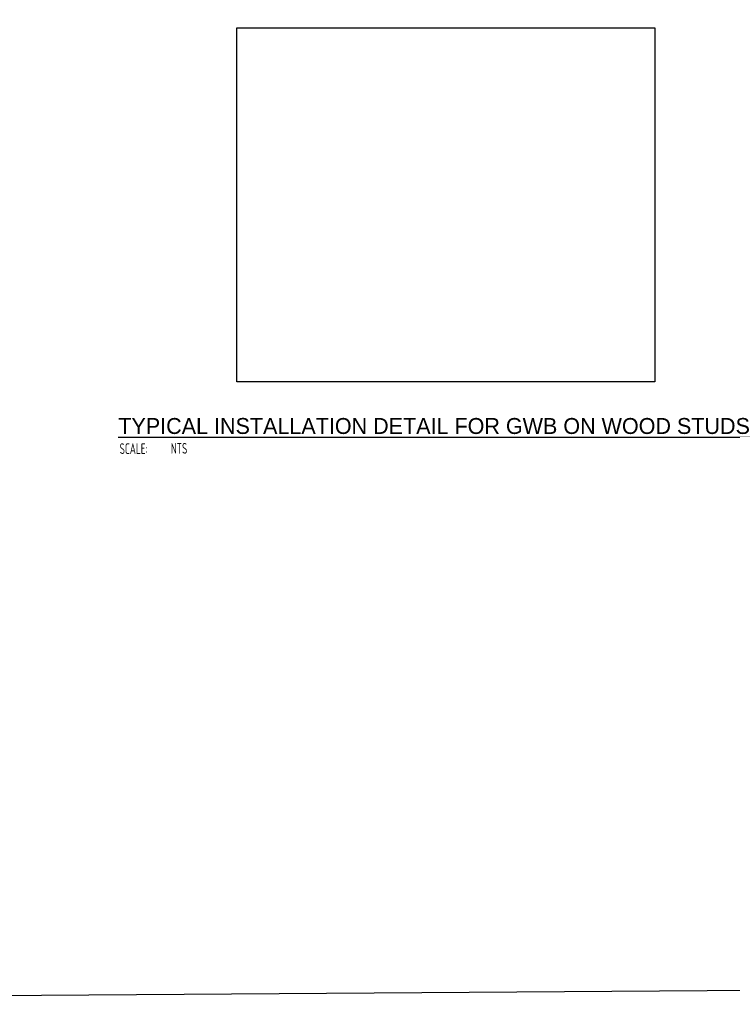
# Model space of a CAD drawing. Header units: inches. Extents: x -3803 to 34213, y -3756 to 4522.
# Tile 6 of 65: x 31586 to 31952, y 192 to 698. Entities that reach past the tile are written whole.
import ezdxf

# ---------------------------------------------------------------- set-up
doc = ezdxf.new("R2010")
doc.units = ezdxf.units.IN
doc.header["$LTSCALE"] = 0.011
doc.header["$MEASUREMENT"] = 0
doc.layers.get('0').update_dxf_attribs({"linetype": 'CONTINUOUS'})
doc.layers.get('Defpoints').update_dxf_attribs({"linetype": 'CONTINUOUS'})
doc.layers.add('DIM', color=4, linetype='CONTINUOUS', lineweight=13)
doc.layers.add('G-SYMB', color=1, linetype='CONTINUOUS')
doc.styles.add('LAR', font='arial.ttf', dxfattribs={"height": 0.25})
doc.styles.add('MED', font='archstyl.shx', dxfattribs={"width": 0.8, "height": 0.125})
picture_1 = doc.add_image_def('image2.jpg', size_in_pixel=(554, 469))

# ---------------------------------------------------------------- blocks, each defined once
blk = doc.blocks.new('AINC-TITLE')
at = {"layer": 'G-SYMB', "color": 4, "linetype": 'Continuous', "style": 'MED', "width": 0.75}
blk.add_text('SCALE:', height=0.125, dxfattribs=at).set_placement((-0.8802076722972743, -0.3073332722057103))
at = {"layer": 'G-SYMB', "color": 1, "linetype": 'Continuous', "style": 'LAR'}
blk.add_attdef('%%UDRAWING-TITLE', (-0.895149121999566, -0.07174532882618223), '', height=0.1875, dxfattribs=at)
at = {"layer": 'G-SYMB', "color": 4, "linetype": 'Continuous', "style": 'MED', "width": 0.75}
blk.add_attdef('SCALE', (-0.2765239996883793, -0.30362657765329), '', height=0.125, dxfattribs=at)

msp = doc.modelspace()

# ---------------------------------------------------------------- linework, layer by layer
at = {"layer": 'Defpoints', "ltscale": 10}
msp.add_lwpolyline([(30960.86237888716, 3241.895706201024), (34212.65506452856, 3241.895706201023), (34212.65506452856, 214.5138671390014), (30960.86237888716, 191.6652783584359)], close=True, dxfattribs=at)

# ---------------------------------------------------------------- block references
at = {"layer": 'DIM', "xscale": 43.66204933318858, "yscale": 43.66204933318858, "zscale": 43.66204933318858}
msp.add_blockref('AINC-TITLE', (31675.36583879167, 487.8328133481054), dxfattribs=at).add_auto_attribs({'%%UDRAWING-TITLE': '%%UTYPICAL INSTALLATION DETAIL FOR GWB ON WOOD STUDS', 'SCALE': 'NTS'})

# ---------------------------------------------------------------- pictures from other files: only their frames are drawn
at = {"ltscale": 10}
image = msp.add_image(picture_1, insert=(31697.29695626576, 511.4546377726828), size_in_units=(214.9263990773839, 181.95032701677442), dxfattribs=at)
image.dxf.flags = 7

doc.saveas('drawing.dxf')
